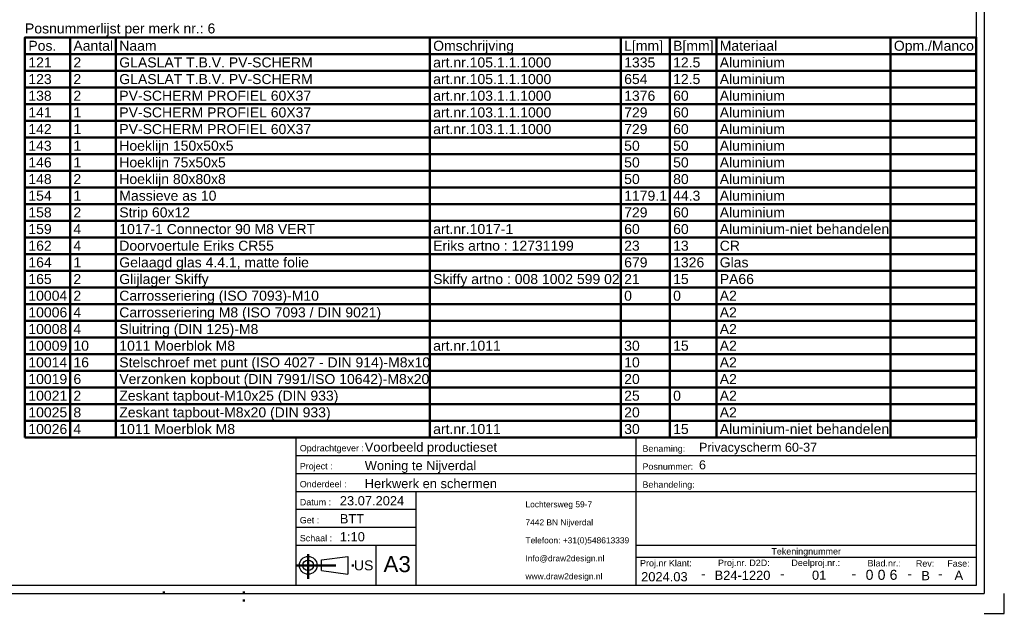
# Model space of a CAD drawing. Header units: millimetres. Extents: x -30 to 390, y -521 to -224.
# Tile 15 of 19: x 144 to 390, y -521 to -372. Entities that reach past the tile are written whole.
import ezdxf
from ezdxf.enums import TextEntityAlignment as Align

# ---------------------------------------------------------------- set-up
doc = ezdxf.new("R2010")
doc.units = ezdxf.units.MM
doc.linetypes.add('DOT', pattern=[2, 0.5, -1.5])
doc.linetypes.add('STRICHPUNKT2', pattern=[18.5, 10, -4, 0.5, -4])
doc.layers.get('0').update_dxf_attribs({"linetype": 'CONTINUOUS'})
doc.layers.add('LE_ALL', color=7, linetype='CONTINUOUS', lineweight=50)
doc.layers.add('TXT_ALL', color=7, linetype='CONTINUOUS')
doc.layers.add('TXT_YELLOW', color=2, linetype='CONTINUOUS')
doc.styles.add('ARIAL', font='arial.ttf')

# ---------------------------------------------------------------- blocks, each defined once
blk = doc.blocks.new('TFIELD_00005', base_point=(270.38, -511.41))
at = {"layer": 'TXT_YELLOW', "style": 'ARIAL'}
for s, p in [('Lochtersweg 59-7', (270.38, -493.41)), ('7442 BN Nijverdal', (270.38, -497.91)), ('Telefoon: +31(0)548613339', (270.38, -502.41)), ('Info@draw2design.nl', (270.38, -506.91)), ('www.draw2design.nl', (270.38, -511.41))]:
    blk.add_text(s, height=1.5, dxfattribs=at).set_placement(p, align=Align.MIDDLE_LEFT)
blk = doc.blocks.new('FLEX_00004', base_point=(283.19, -513.66))
blk.add_blockref('TFIELD_00005', (270.38, -511.41))
blk = doc.blocks.new('D2D_00003', base_point=(243.25, -511.8))
blk.add_blockref('FLEX_00004', (283.19, -513.66))
blk = doc.blocks.new('BOM-P6_00007', base_point=(145.35, -476.66))
at = {"layer": 'LE_ALL', "color": 8}
for p, q in [((156.62, -376.66), (156.62, -476.66)), ((168.07, -376.66), (168.07, -476.66)), ((246.48, -376.66), (246.48, -476.66)), ((294.21, -376.66), (294.21, -476.66)), ((306.44, -376.66), (306.44, -476.66)), ((318.07, -376.66), (318.07, -476.66)), ((361.57, -376.66), (361.57, -476.66)), ((145.35, -380.82), (383, -380.82)), ((145.35, -384.99), (383, -384.99)), ((145.35, -389.16), (383, -389.16)), ((145.35, -393.32), (383, -393.32)), ((145.35, -397.49), (383, -397.49)), ((145.35, -401.66), (383, -401.66)), ((145.35, -405.82), (383, -405.82)), ((145.35, -409.99), (383, -409.99)), ((145.35, -414.16), (383, -414.16)), ((145.35, -418.32), (383, -418.32)), ((145.35, -422.49), (383, -422.49)), ((145.35, -426.66), (383, -426.66)), ((145.35, -430.82), (383, -430.82)), ((145.35, -434.99), (383, -434.99)), ((145.35, -439.16), (383, -439.16)), ((145.35, -443.32), (383, -443.32)), ((145.35, -447.49), (383, -447.49)), ((145.35, -451.66), (383, -451.66)), ((145.35, -455.82), (383, -455.82)), ((145.35, -459.99), (383, -459.99)), ((145.35, -464.16), (383, -464.16)), ((145.35, -468.32), (383, -468.32)), ((145.35, -472.49), (383, -472.49))]:
    blk.add_line(p, q, dxfattribs=at)
blk.add_lwpolyline([(145.35, -476.66), (383, -476.66), (383, -376.66), (145.35, -376.66)], close=True, dxfattribs=at)
at = {"layer": 'TXT_YELLOW', "style": 'ARIAL'}
blk.add_text('Posnummerlijst per merk nr.: 6', height=2.5, dxfattribs=at).set_placement((145.35, -375.66))
for s, p in [('Pos.', (146.19, -378.74)), ('Aantal', (157.45, -378.74)), ('Naam', (168.91, -378.74)), ('Omschrijving', (247.32, -378.74)), ('L[mm]', (295.04, -378.74)), ('B[mm]', (307.27, -378.74)), ('Materiaal', (318.91, -378.74)), ('Opm./Manco', (362.41, -378.74)), ('121', (146.19, -382.91)), ('2', (157.45, -382.91)), ('GLASLAT T.B.V. PV-SCHERM', (168.91, -382.91)), ('art.nr.105.1.1.1000', (247.32, -382.91)), ('1335', (295.04, -382.91)), ('12.5', (307.27, -382.91)), ('Aluminium', (318.91, -382.91)), ('123', (146.19, -387.07)), ('2', (157.45, -387.07)), ('GLASLAT T.B.V. PV-SCHERM', (168.91, -387.07)), ('art.nr.105.1.1.1000', (247.32, -387.07)), ('654', (295.04, -387.07)), ('12.5', (307.27, -387.07)), ('Aluminium', (318.91, -387.07)), ('138', (146.19, -391.24)), ('2', (157.45, -391.24)), ('PV-SCHERM PROFIEL 60X37', (168.91, -391.24)), ('art.nr.103.1.1.1000', (247.32, -391.24)), ('1376', (295.04, -391.24)), ('60', (307.27, -391.24)), ('Aluminium', (318.91, -391.24)), ('141', (146.19, -395.41)), ('1', (157.45, -395.41)), ('PV-SCHERM PROFIEL 60X37', (168.91, -395.41)), ('art.nr.103.1.1.1000', (247.32, -395.41)), ('729', (295.04, -395.41)), ('60', (307.27, -395.41)), ('Aluminium', (318.91, -395.41)), ('142', (146.19, -399.57)), ('1', (157.45, -399.57)), ('PV-SCHERM PROFIEL 60X37', (168.91, -399.57)), ('art.nr.103.1.1.1000', (247.32, -399.57)), ('729', (295.04, -399.57)), ('60', (307.27, -399.57)), ('Aluminium', (318.91, -399.57)), ('143', (146.19, -403.74)), ('1', (157.45, -403.74)), ('Hoeklijn 150x50x5', (168.91, -403.74)), ('50', (295.04, -403.74)), ('50', (307.27, -403.74)), ('Aluminium', (318.91, -403.74)), ('146', (146.19, -407.91)), ('1', (157.45, -407.91)), ('Hoeklijn 75x50x5', (168.91, -407.91)), ('50', (295.04, -407.91)), ('50', (307.27, -407.91)), ('Aluminium', (318.91, -407.91)), ('Hoeklijn 80x80x8', (168.91, -412.07)), ('Aluminium', (318.91, -412.07)), ('148', (146.19, -412.07)), ('2', (157.45, -412.07)), ('50', (295.04, -412.07)), ('80', (307.27, -412.07)), ('154', (146.19, -416.24)), ('1', (157.45, -416.24)), ('Massieve as 10', (168.91, -416.24)), ('1179.1', (295.04, -416.24)), ('44.3', (307.27, -416.24)), ('Aluminium', (318.91, -416.24)), ('158', (146.19, -420.41)), ('2', (157.45, -420.41)), ('Strip 60x12', (168.91, -420.41)), ('729', (295.04, -420.41)), ('60', (307.27, -420.41)), ('Aluminium', (318.91, -420.41)), ('159', (146.19, -424.57)), ('4', (157.45, -424.57)), ('1017-1 Connector 90 M8 VERT', (168.91, -424.57)), ('art.nr.1017-1', (247.32, -424.57)), ('60', (295.04, -424.57)), ('60', (307.27, -424.57)), ('Aluminium-niet behandelen', (318.91, -424.57)), ('162', (146.19, -428.74)), ('4', (157.45, -428.74)), ('Doorvoertule Eriks CR55', (168.91, -428.74)), ('Eriks artno : 12731199', (247.32, -428.74)), ('23', (295.04, -428.74)), ('13', (307.27, -428.74)), ('CR', (318.91, -428.74)), ('164', (146.19, -432.91)), ('1', (157.45, -432.91)), ('Gelaagd glas 4.4.1, matte folie', (168.91, -432.91)), ('679', (295.04, -432.91)), ('1326', (307.27, -432.91)), ('Glas', (318.91, -432.91)), ('165', (146.19, -437.07)), ('2', (157.45, -437.07)), ('Glijlager Skiffy', (168.91, -437.07)), ('Skiffy artno : 008 1002 599 02', (247.32, -437.07)), ('21', (295.04, -437.07)), ('15', (307.27, -437.07)), ('PA66', (318.91, -437.07)), ('10004', (146.19, -441.24)), ('2', (157.45, -441.24)), ('Carrosseriering (ISO 7093)-M10', (168.91, -441.24)), ('0', (295.04, -441.24)), ('0', (307.27, -441.24)), ('A2', (318.91, -441.24)), ('10006', (146.19, -445.41)), ('4', (157.45, -445.41)), ('Carrosseriering M8 (ISO 7093 / DIN 9021)', (168.91, -445.41)), ('A2', (318.91, -445.41)), ('10008', (146.19, -449.57)), ('4', (157.45, -449.57)), ('Sluitring (DIN 125)-M8', (168.91, -449.57)), ('A2', (318.91, -449.57)), ('10009', (146.19, -453.74)), ('10', (157.45, -453.74)), ('1011 Moerblok M8', (168.91, -453.74)), ('art.nr.1011', (247.32, -453.74)), ('30', (295.04, -453.74)), ('15', (307.27, -453.74)), ('A2', (318.91, -453.74)), ('10014', (146.19, -457.91)), ('16', (157.45, -457.91)), ('Stelschroef met punt (ISO 4027 - DIN 914)-M8x10', (168.91, -457.91)), ('10', (295.04, -457.91)), ('A2', (318.91, -457.91)), ('10019', (146.19, -462.07)), ('6', (157.45, -462.07)), ('Verzonken kopbout (DIN 7991/ISO 10642)-M8x20', (168.91, -462.07)), ('20', (295.04, -462.07)), ('A2', (318.91, -462.07)), ('Zeskant tapbout-M10x25 (DIN 933)', (168.91, -466.24)), ('10021', (146.19, -466.24)), ('2', (157.45, -466.24)), ('25', (295.04, -466.24)), ('0', (307.27, -466.24)), ('A2', (318.91, -466.24)), ('10025', (146.19, -470.41)), ('8', (157.45, -470.41)), ('Zeskant tapbout-M8x20 (DIN 933)', (168.91, -470.41)), ('20', (295.04, -470.41)), ('A2', (318.91, -470.41)), ('10026', (146.19, -474.57)), ('4', (157.45, -474.57)), ('1011 Moerblok M8', (168.91, -474.57)), ('art.nr.1011', (247.32, -474.57)), ('30', (295.04, -474.57)), ('15', (307.27, -474.57)), ('Aluminium-niet behandelen', (318.91, -474.57))]:
    blk.add_text(s, height=2.5, dxfattribs=at).set_placement(p, align=Align.MIDDLE_LEFT)
blk = doc.blocks.new('TFIELD_00009', base_point=(234.91, -508.35))
at = {"layer": 'TXT_YELLOW', "style": 'ARIAL'}
blk.add_text('A3', height=4, dxfattribs=at).set_placement((234.91, -508.35), align=Align.MIDDLE_LEFT)
blk = doc.blocks.new('FLEX_00008', base_point=(238.29, -508.35))
blk.add_blockref('TFIELD_00009', (234.91, -508.35))
blk = doc.blocks.new('TFIELD_00015', base_point=(227.53, -508.66))
at = {"layer": 'TXT_YELLOW', "style": 'ARIAL'}
blk.add_text('US', height=2.5, dxfattribs=at).set_placement((227.53, -508.66), align=Align.MIDDLE_LEFT)
blk = doc.blocks.new('FLEX_00014', base_point=(227.53, -508.66))
blk.add_blockref('TFIELD_00015', (227.53, -508.66))
blk = doc.blocks.new('US_00013', base_point=(217.44, -508.66))
blk.add_line((219.46, -509.99), (226.02, -510.88))
blk.add_lwpolyline([(219.46, -509.99), (219.46, -507.32), (226.02, -506.44), (226.02, -510.88)])
for radius in [2.22, 1.33]:
    blk.add_circle((216.1, -508.66), radius)
at = {"layer": 'LE_ALL', "color": 1, "linetype": 'STRICHPUNKT2'}
for p, q in [((216.1, -505.84), (216.1, -512.06)), ((213, -508.66), (227.87, -508.66))]:
    blk.add_line(p, q, dxfattribs=at)
blk.add_blockref('FLEX_00014', (227.53, -508.66))
blk = doc.blocks.new('SCHRIFE_00017', base_point=(224, -493.66))
for p, q in [((213, -476.66), (298, -476.66)), ((213, -476.66), (213, -513.66)), ((298, -476.66), (383, -476.66)), ((298, -513.66), (298, -476.66)), ((383, -476.66), (383, -513.66)), ((213, -481.16), (298, -481.16)), ((298, -481.16), (383, -481.16)), ((213, -485.66), (298, -485.66)), ((298, -485.66), (383, -485.66)), ((213, -490.16), (383, -490.16)), ((243, -490.16), (243, -513.66)), ((243, -494.66), (213, -494.66)), ((243, -499.16), (213, -499.16)), ((243, -503.66), (213, -503.66)), ((233, -503.66), (233, -513.66)), ((383, -503.66), (298, -503.66)), ((383, -506.66), (298, -506.66)), ((383, -513.66), (213, -513.66))]:
    blk.add_line(p, q)
at = {"layer": 'TXT_YELLOW', "style": 'ARIAL'}
for s, height, p in [('Voorbeeld productieset', 2.3, (230.23, -480.26)), ('Privacyscherm 60-37', 2.25, (313.72, -480.26)), ('Woning te Nijverdal', 2.3, (230.23, -484.86)), ('6', 2.25, (313.72, -484.65)), ('Herkwerk en schermen', 2.3, (230.23, -489.36)), ('23.07.2024', 2.3, (224, -493.66)), ('BTT', 2.3, (224, -498.16)), ('1:10', 2.3, (224, -502.66))]:
    blk.add_text(s, height=height, dxfattribs=at).set_placement(p)
for s, height, p in [('2024.03', 2.3, (305.08, -512.66)), ('-', 2.5, (314.83, -512)), ('B24-1220', 2.3, (324.6, -512.3)), ('-', 2.5, (334.57, -512)), ('01', 2.3, (343.74, -512.28)), ('-', 2.5, (352.4, -512)), ('-', 2.5, (366.34, -512)), ('B', 2.3, (370.34, -512.39)), ('-', 2.5, (373.99, -512)), ('A', 2.3, (378.64, -512.29))]:
    blk.add_text(s, height=height, dxfattribs=at).set_placement(p, align=Align.CENTER)
blk = doc.blocks.new('TFIELD_00021', base_point=(361.36, -511.03))
at = {"layer": 'TXT_ALL', "style": 'ARIAL'}
blk.add_text('6', height=2.5, dxfattribs=at).set_placement((361.36, -511.03), align=Align.MIDDLE_LEFT)
blk = doc.blocks.new('6_00020')
blk.add_blockref('TFIELD_00021', (361.36, -511.03))
blk = doc.blocks.new('TELLER1_00019')
blk.add_blockref('6_00020', (0, 0))
blk = doc.blocks.new('TFIELD_00024', base_point=(358.36, -511.03))
at = {"layer": 'TXT_ALL', "style": 'ARIAL'}
blk.add_text('0', height=2.5, dxfattribs=at).set_placement((358.36, -511.03), align=Align.MIDDLE_LEFT)
blk = doc.blocks.new('0_00023')
blk.add_blockref('TFIELD_00024', (358.36, -511.03))
blk = doc.blocks.new('TELLER2_00022')
blk.add_blockref('0_00023', (0, 0))
blk = doc.blocks.new('TFIELD_00027', base_point=(355.36, -511.03))
at = {"layer": 'TXT_ALL', "style": 'ARIAL'}
blk.add_text('0', height=2.5, dxfattribs=at).set_placement((355.36, -511.03), align=Align.MIDDLE_LEFT)
blk = doc.blocks.new('0_00026')
blk.add_blockref('TFIELD_00027', (355.36, -511.03))
blk = doc.blocks.new('TELLER3_00025')
blk.add_blockref('0_00026', (0, 0))
blk = doc.blocks.new('NL_00028', base_point=(214, -480.16))
at = {"layer": 'TXT_ALL', "color": 1, "style": 'ARIAL'}
blk.add_text('Tekeningnummer', height=1.6, dxfattribs=at).set_placement((340.5, -505.16), align=Align.MIDDLE_CENTER)
at = {"layer": 'TXT_YELLOW', "style": 'ARIAL'}
for s, p in [('Opdrachtgever :', (214, -480.16)), ('Benaming:', (299.6, -480.26)), ('Project :', (214, -484.66)), ('Posnummer:', (299.6, -484.76)), ('Onderdeel :', (214, -489.16)), ('Behandeling:', (299.6, -489.26)), ('Datum :', (214, -493.66)), ('Get :', (214, -498.16)), ('Schaal :', (214, -502.66)), ('Proj.nr Klant:', (299, -508.91)), ('Proj.nr. D2D:', (318.48, -508.83)), ('Deelproj.nr.:', (336.81, -508.83)), ('Blad.nr.:', (355.84, -508.94)), ('Rev:', (367.91, -508.99)), ('Fase:', (375.75, -508.99))]:
    blk.add_text(s, height=1.6, dxfattribs=at).set_placement(p)
blk = doc.blocks.new('SCHRIFE_00016')
for name, p in [('SCHRIFE_00017', (224, -493.66)), ('NL_00028', (214, -480.16)), ('TELLER3_00025', (0, 0)), ('TELLER2_00022', (0, 0)), ('TELLER1_00019', (0, 0))]:
    blk.add_blockref(name, p)
blk = doc.blocks.new('DINA3_00002', base_point=(383, -513.66))
for p, q in [((385, -228.66), (385, -515.66)), ((383, -230.66), (383, -513.66)), ((383, -415.1), (383, -430.79)), ((383, -513.66), (-23, -513.66)), ((-25, -515.66), (385, -515.66))]:
    blk.add_line(p, q)
blk.add_lwpolyline([(385, -520.66), (390, -520.66), (390, -515.66)])
at = {"layer": 'LE_ALL', "linetype": 'DOT'}
for p, q in [((180, -515.66), (180, -513.66)), ((200, -517.66), (200, -513.66))]:
    blk.add_line(p, q, dxfattribs=at)
for name, p in [('BOM-P6_00007', (145.35, -476.66)), ('SCHRIFE_00016', (0, 0)), ('D2D_00003', (243.25, -511.8)), ('US_00013', (217.44, -508.66)), ('FLEX_00008', (238.29, -508.35))]:
    blk.add_blockref(name, p)
blk = doc.blocks.new('_ZBL0007_00001')
blk.add_blockref('DINA3_00002', (383, -513.66))

msp = doc.modelspace()

# ---------------------------------------------------------------- block references
msp.add_blockref('_ZBL0007_00001', (0, 0))

doc.saveas('drawing.dxf')
